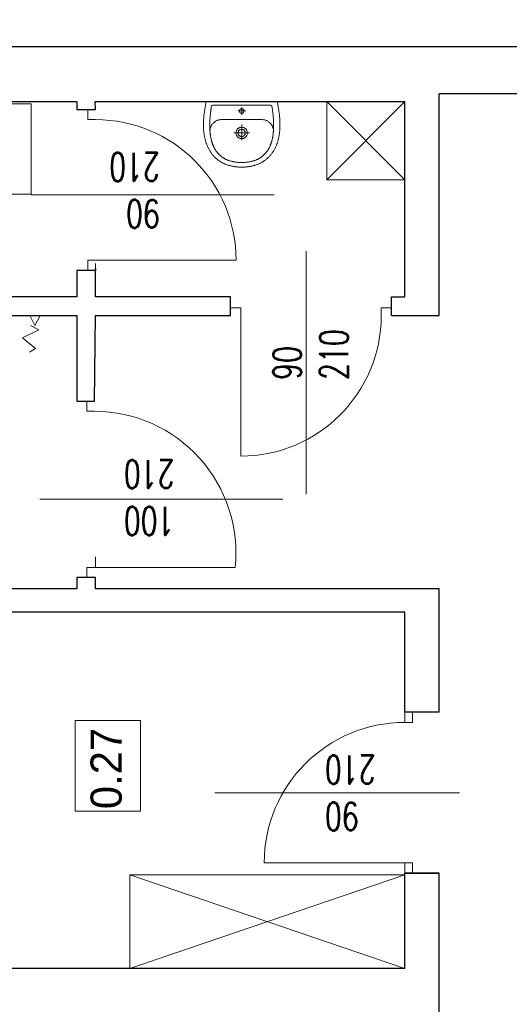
# Model space of a CAD drawing. Header units: millimetres. Extents: x -2948 to 78628, y 64669 to 215420.
# Tile 118 of 256: x 56417 to 56730, y 97276 to 97907. Entities that reach past the tile are written whole.
import ezdxf

# ---------------------------------------------------------------- set-up
doc = ezdxf.new("R2010")
doc.units = ezdxf.units.MM
for name, color, linetype, lineweight in [('meble', 3, 'Continuous', 5), ('meble inst', 240, 'Continuous', 5), ('NOWE SCIANY', 3, 'Continuous', 13), ('OPIS', 2, 'Continuous', 13), ('P_POMOC', 1, 'Continuous', 5), ('pomiwszczenia', 95, 'Continuous', 20), ('SCIANY', 7, 'Continuous', 30), ('WYMIAR', 5, 'Continuous', 13), ('WYPOSAZENIE_SANITARNE', 122, 'Continuous', 5), ('ŚCIANY', 7, 'Continuous', 30)]:
    doc.layers.add(name, color=color, linetype=linetype, lineweight=lineweight)
doc.styles.add('style2', font='romans.shx', dxfattribs={"width": 0.7})
doc.dimstyles.new('100', dxfattribs={"dimscale": 80, "dimtxt": 0.2, "dimasz": 0.2, "dimexe": 1.25, "dimexo": 0.625, "dimgap": 0.05, "dimtad": 1, "dimdec": 0, "dimdsep": 46, "dimlunit": 6, "dimtxsty": 'style2', "dimblk1": 'TICK', "dimblk2": 'TICK', "dimsah": 1, "dimcen": 0.2, "dimse1": 1, "dimse2": 1, "dimclrd": 256, "dimclrt": 2, "dimadec": 0, "dimazin": 0, "dimtfac": 1, "dimtdec": 0, "dimtix": 1, "dimtmove": 1, "dimatfit": 0, "dimldrblk": 'DOTSMALL', "dimfxl": 1, "dimtolj": 1, "dimtzin": 0, "dimarcsym": 0})

# ---------------------------------------------------------------- blocks, each defined once
blk = doc.blocks.new('A$C17BC5D8D')
at = {"layer": 'WYPOSAZENIE_SANITARNE'}
blk.add_line((3.81, -7.43), (3.81, -7.43), dxfattribs=at)
for points in [[(-2.19, 13.82), (-2.19, -8.88), (-2.19, -31.68), (-1.76, -31.78), (-1.34, -31.87), (-0.91, -31.96), (-0.47, -32.04), (-0.04, -32.12), (0.4, -32.2), (0.84, -32.27), (1.28, -32.35), (1.73, -32.42), (2.17, -32.48), (2.61, -32.55), (3.06, -32.61), (3.5, -32.67), (3.94, -32.73), (4.39, -32.79), (4.83, -32.85), (5.26, -32.91), (5.7, -32.97), (6.13, -33.02), (6.56, -33.08), (6.98, -33.13), (7.4, -33.17), (7.82, -33.21), (8.24, -33.25), (8.67, -33.28), (9.09, -33.31), (9.51, -33.34), (9.93, -33.37), (10.36, -33.39), (10.78, -33.4), (11.2, -33.42), (11.63, -33.43), (12.05, -33.44), (12.47, -33.44), (12.9, -33.44), (13.32, -33.43), (13.74, -33.43), (14.17, -33.41), (14.59, -33.4), (15.01, -33.38), (15.43, -33.35), (15.86, -33.32), (16.28, -33.29), (16.7, -33.25), (17.12, -33.21), (17.54, -33.16), (17.96, -33.11), (18.37, -33.05), (18.79, -32.99), (19.21, -32.92), (19.62, -32.85), (20.04, -32.77), (20.45, -32.69), (20.87, -32.61), (21.28, -32.51), (21.69, -32.42), (22.1, -32.31), (22.51, -32.21), (22.91, -32.09), (23.32, -31.97), (23.72, -31.85), (24.13, -31.72), (24.53, -31.58), (24.93, -31.44), (25.33, -31.29), (25.72, -31.14), (26.12, -30.98), (26.51, -30.81), (26.9, -30.64), (26.9, -30.64), (27.31, -30.45), (27.7, -30.26), (28.1, -30.06), (28.48, -29.85), (28.86, -29.64), (29.24, -29.42), (29.61, -29.19), (29.97, -28.95), (30.33, -28.71), (30.68, -28.47), (31.02, -28.21), (31.36, -27.95), (31.7, -27.68), (32.03, -27.41), (32.35, -27.13), (32.66, -26.84), (32.97, -26.55), (33.28, -26.24), (33.58, -25.94), (33.87, -25.62), (34.16, -25.3), (34.44, -24.97), (34.72, -24.63), (34.99, -24.29), (35.26, -23.93), (35.52, -23.58), (35.77, -23.21), (36.02, -22.84), (36.27, -22.46), (36.49, -22.1), (36.71, -21.74), (36.92, -21.37), (37.12, -21), (37.31, -20.62), (37.5, -20.23), (37.67, -19.84), (37.84, -19.45), (38, -19.05), (38.15, -18.65), (38.29, -18.25), (38.43, -17.84), (38.56, -17.43), (38.68, -17.01), (38.79, -16.59), (38.9, -16.17), (39, -15.75), (39.1, -15.33), (39.18, -14.9), (39.27, -14.48), (39.34, -14.05), (39.41, -13.62), (39.47, -13.19), (39.53, -12.76), (39.58, -12.33), (39.63, -11.9), (39.67, -11.47), (39.71, -11.05), (39.74, -10.62), (39.77, -10.19), (39.79, -9.77), (39.8, -9.35), (39.82, -8.93), (39.82, -8.93), (39.8, -8.51), (39.79, -8.08), (39.77, -7.66), (39.74, -7.23), (39.71, -6.81), (39.67, -6.38), (39.63, -5.95), (39.58, -5.52), (39.53, -5.09), (39.47, -4.66), (39.41, -4.23), (39.34, -3.8), (39.27, -3.38), (39.18, -2.95), (39.1, -2.52), (39, -2.1), (38.9, -1.68), (38.79, -1.26), (38.68, -0.84), (38.56, -0.43), (38.43, -0.01), (38.29, 0.39), (38.15, 0.8), (38, 1.2), (37.84, 1.6), (37.67, 1.99), (37.5, 2.38), (37.31, 2.77), (37.12, 3.14), (36.92, 3.52), (36.71, 3.89), (36.49, 4.25), (36.27, 4.61), (36.27, 4.61), (36.02, 4.99), (35.77, 5.36), (35.52, 5.72), (35.26, 6.08), (34.99, 6.43), (34.72, 6.78), (34.44, 7.11), (34.16, 7.44), (33.87, 7.77), (33.58, 8.08), (33.28, 8.39), (32.97, 8.69), (32.66, 8.99), (32.35, 9.28), (32.03, 9.56), (31.7, 9.83), (31.36, 10.1), (31.02, 10.36), (30.68, 10.61), (30.33, 10.86), (29.97, 11.1), (29.61, 11.34), (29.24, 11.56), (28.86, 11.78), (28.48, 12), (28.1, 12.2), (27.7, 12.4), (27.31, 12.6), (26.9, 12.78), (26.9, 12.78), (26.51, 12.96), (26.12, 13.12), (25.72, 13.28), (25.33, 13.44), (24.93, 13.59), (24.53, 13.73), (24.13, 13.86), (23.72, 14), (23.32, 14.12), (22.91, 14.24), (22.51, 14.35), (22.1, 14.46), (21.69, 14.56), (21.28, 14.66), (20.87, 14.75), (20.45, 14.84), (20.04, 14.92), (19.62, 15), (19.21, 15.07), (18.79, 15.14), (18.37, 15.2), (17.96, 15.25), (17.54, 15.31), (17.12, 15.35), (16.7, 15.4), (16.28, 15.43), (15.86, 15.47), (15.43, 15.5), (15.01, 15.52), (14.59, 15.54), (14.17, 15.56), (13.74, 15.57), (13.32, 15.58), (12.9, 15.59), (12.47, 15.59), (12.05, 15.58), (11.63, 15.58), (11.2, 15.57), (10.78, 15.55), (10.36, 15.53), (9.93, 15.51), (9.51, 15.49), (9.09, 15.46), (8.67, 15.43), (8.24, 15.4), (7.82, 15.36), (7.4, 15.32), (6.98, 15.27), (6.56, 15.23), (6.56, 15.23), (6.13, 15.17), (5.7, 15.11), (5.26, 15.06), (4.83, 15), (4.39, 14.94), (3.94, 14.88), (3.5, 14.82), (3.06, 14.76), (2.61, 14.69), (2.17, 14.63), (1.73, 14.56), (1.28, 14.49), (0.84, 14.42), (0.4, 14.34), (-0.04, 14.27), (-0.47, 14.18), (-0.91, 14.1), (-1.34, 14.01), (-1.76, 13.92)], [(36.8, -8.93), (36.8, -8.44), (36.78, -7.96), (36.76, -7.49), (36.73, -7.02), (36.7, -6.57), (36.66, -6.12), (36.61, -5.67), (36.56, -5.24), (36.5, -4.81), (36.44, -4.38), (36.37, -3.97), (36.29, -3.56), (36.21, -3.16), (36.12, -2.76), (36.02, -2.38), (35.92, -1.99), (35.81, -1.62), (35.7, -1.25), (35.59, -0.89), (35.46, -0.53), (35.33, -0.19), (35.2, 0.16), (35.06, 0.49), (34.92, 0.82), (34.77, 1.15), (34.61, 1.47), (34.45, 1.78), (34.29, 2.08), (34.12, 2.38), (33.95, 2.68), (33.77, 2.96), (33.58, 3.25), (33.4, 3.52), (33.2, 3.79), (33.01, 4.06), (32.8, 4.32), (32.6, 4.57), (32.39, 4.82), (32.17, 5.06), (31.95, 5.3), (31.73, 5.53), (31.5, 5.75), (31.27, 5.98), (31.04, 6.19), (30.8, 6.4), (30.56, 6.61), (30.31, 6.81), (30.06, 7), (29.81, 7.19), (29.55, 7.38), (29.29, 7.56), (29.02, 7.74), (28.76, 7.91), (28.49, 8.07), (28.21, 8.24), (27.93, 8.39), (27.65, 8.54), (27.37, 8.69), (27.09, 8.84), (26.8, 8.98), (26.5, 9.11), (26.21, 9.24), (25.91, 9.37), (25.61, 9.49), (25.31, 9.61), (25.01, 9.72), (24.7, 9.83), (24.39, 9.94), (24.08, 10.04), (23.76, 10.14), (23.45, 10.23), (23.13, 10.32), (22.81, 10.41), (22.48, 10.49), (22.16, 10.57), (21.83, 10.64), (21.5, 10.72), (21.17, 10.78), (20.84, 10.85), (20.51, 10.91), (20.18, 10.97), (19.84, 11.02), (19.5, 11.08), (19.16, 11.12), (18.82, 11.17), (18.48, 11.21), (18.14, 11.25), (17.8, 11.29), (17.45, 11.32), (17.11, 11.35), (16.76, 11.38), (16.41, 11.4), (16.06, 11.43), (15.72, 11.45), (15.37, 11.46), (15.02, 11.48), (14.67, 11.49), (14.32, 11.5), (13.97, 11.51), (13.61, 11.51), (13.26, 11.51), (12.91, 11.51), (12.56, 11.51), (12.21, 11.51), (11.86, 11.5), (11.5, 11.49), (11.15, 11.48), (10.8, 11.47), (10.45, 11.45), (10.1, 11.44), (9.75, 11.42), (9.4, 11.4), (9.05, 11.38), (8.7, 11.36), (8.36, 11.33), (8.01, 11.31), (7.66, 11.28), (7.32, 11.25), (6.97, 11.22), (6.63, 11.19), (6.29, 11.15), (5.95, 11.12), (5.61, 11.08), (5.27, 11.05), (4.93, 11.01), (4.6, 10.97), (4.26, 10.93), (3.93, 10.89), (3.6, 10.85), (3.27, 10.8), (2.94, 10.76), (2.61, 10.72), (2.29, 10.67), (1.97, 10.63), (1.65, 10.58), (1.33, 10.53), (1.33, 10.53), (0.77, 10.3), (0.38, 9.98), (0.13, 9.53), (0.01, 8.93), (-0.01, -8.93), (0.01, -26.78), (0.13, -27.38), (0.38, -27.83), (0.77, -28.16), (1.33, -28.39), (1.65, -28.43), (1.97, -28.48), (2.29, -28.52), (2.61, -28.57), (2.94, -28.61), (3.27, -28.66), (3.6, -28.7), (3.93, -28.74), (4.26, -28.78), (4.6, -28.82), (4.93, -28.86), (5.27, -28.9), (5.61, -28.93), (5.95, -28.97), (6.29, -29.01), (6.63, -29.04), (6.97, -29.07), (7.32, -29.1), (7.66, -29.13), (8.01, -29.16), (8.36, -29.18), (8.7, -29.21), (9.05, -29.23), (9.4, -29.25), (9.75, -29.27), (10.1, -29.29), (10.45, -29.31), (10.8, -29.32), (11.15, -29.33), (11.5, -29.34), (11.86, -29.35), (12.21, -29.36), (12.56, -29.36), (12.91, -29.37), (13.26, -29.37), (13.61, -29.36), (13.97, -29.36), (14.32, -29.35), (14.67, -29.34), (15.02, -29.33), (15.37, -29.32), (15.72, -29.3), (16.06, -29.28), (16.41, -29.26), (16.76, -29.23), (17.11, -29.2), (17.45, -29.17), (17.8, -29.14), (18.14, -29.1), (18.48, -29.07), (18.82, -29.02), (19.16, -28.98), (19.5, -28.93), (19.84, -28.88), (20.18, -28.82), (20.51, -28.76), (20.84, -28.7), (21.17, -28.64), (21.5, -28.57), (21.83, -28.5), (22.16, -28.42), (22.48, -28.34), (22.81, -28.26), (23.13, -28.17), (23.45, -28.08), (23.76, -27.99), (24.08, -27.89), (24.39, -27.79), (24.7, -27.68), (25.01, -27.57), (25.31, -27.46), (25.61, -27.34), (25.91, -27.22), (26.21, -27.09), (26.5, -26.96), (26.8, -26.83), (27.09, -26.69), (27.37, -26.55), (27.65, -26.4), (27.93, -26.25), (28.21, -26.09), (28.49, -25.93), (28.76, -25.76), (29.02, -25.59), (29.29, -25.41), (29.55, -25.23), (29.81, -25.05), (30.06, -24.86), (30.31, -24.66), (30.56, -24.46), (30.8, -24.26), (31.04, -24.04), (31.27, -23.83), (31.5, -23.61), (31.73, -23.38), (31.95, -23.15), (32.17, -22.91), (32.39, -22.67), (32.6, -22.42), (32.8, -22.17), (33.01, -21.91), (33.2, -21.64), (33.4, -21.37), (33.58, -21.1), (33.77, -20.82), (33.95, -20.53), (34.12, -20.24), (34.29, -19.94), (34.45, -19.63), (34.61, -19.32), (34.77, -19), (34.92, -18.68), (35.06, -18.35), (35.2, -18.01), (35.33, -17.67), (35.46, -17.32), (35.59, -16.96), (35.7, -16.6), (35.81, -16.23), (35.92, -15.86), (36.02, -15.48), (36.12, -15.09), (36.21, -14.69), (36.29, -14.29), (36.37, -13.88), (36.44, -13.47), (36.5, -13.05), (36.56, -12.62), (36.61, -12.18), (36.66, -11.74), (36.7, -11.29), (36.73, -10.83), (36.76, -10.36), (36.78, -9.89), (36.8, -9.41), (36.8, -8.93)], [(17.86, -5.33), (18.22, -5.34), (18.57, -5.38), (18.89, -5.45), (19.19, -5.54), (19.47, -5.65), (19.74, -5.79), (19.99, -5.94), (20.21, -6.11), (20.42, -6.3), (20.61, -6.5), (20.78, -6.72), (20.93, -6.95), (21.06, -7.19), (21.18, -7.44), (21.27, -7.7), (21.35, -7.97), (21.41, -8.24), (21.44, -8.51), (21.46, -8.79), (21.46, -9.07), (21.44, -9.34), (21.41, -9.62), (21.35, -9.89), (21.27, -10.15), (21.18, -10.41), (21.06, -10.66), (20.93, -10.9), (20.78, -11.13), (20.61, -11.35), (20.42, -11.55), (20.21, -11.74), (19.98, -11.91), (19.74, -12.07), (19.47, -12.2), (19.19, -12.31), (18.89, -12.41), (18.56, -12.47), (18.22, -12.51), (17.86, -12.53), (17.5, -12.51), (17.16, -12.47), (16.84, -12.41), (16.54, -12.31), (16.25, -12.2), (15.99, -12.07), (15.74, -11.91), (15.52, -11.74), (15.31, -11.55), (15.12, -11.35), (14.95, -11.13), (14.8, -10.9), (14.66, -10.66), (14.55, -10.41), (14.46, -10.15), (14.38, -9.88), (14.32, -9.61), (14.28, -9.34), (14.27, -9.06), (14.27, -8.79), (14.28, -8.51), (14.32, -8.24), (14.38, -7.97), (14.46, -7.7), (14.55, -7.44), (14.66, -7.19), (14.8, -6.95), (14.95, -6.72), (15.12, -6.5), (15.31, -6.3), (15.52, -6.11), (15.74, -5.94), (15.99, -5.79), (16.25, -5.65), (16.54, -5.54), (16.84, -5.45), (17.16, -5.38), (17.5, -5.34), (17.86, -5.33)], [(3.81, -7.43), (3.79, -7.43), (3.77, -7.43), (3.75, -7.43), (3.73, -7.43), (3.71, -7.43), (3.69, -7.43), (3.67, -7.43), (3.64, -7.44), (3.62, -7.44), (3.6, -7.44), (3.58, -7.44), (3.56, -7.45), (3.54, -7.45), (3.52, -7.46), (3.5, -7.46), (3.48, -7.46), (3.46, -7.47), (3.44, -7.47), (3.42, -7.48), (3.39, -7.49), (3.37, -7.49), (3.35, -7.5), (3.33, -7.5), (3.31, -7.51), (3.29, -7.52), (3.27, -7.53), (3.25, -7.53), (3.23, -7.54), (3.22, -7.55), (3.2, -7.56), (3.18, -7.57), (3.16, -7.58), (3.14, -7.59), (3.12, -7.6), (3.1, -7.61), (3.08, -7.62), (3.06, -7.63), (3.05, -7.64), (3.03, -7.65), (3.01, -7.66), (2.99, -7.67), (2.97, -7.68), (2.96, -7.69), (2.94, -7.71), (2.92, -7.72), (2.9, -7.73), (2.89, -7.75), (2.87, -7.76), (2.85, -7.77), (2.84, -7.79), (2.82, -7.8), (2.81, -7.81), (2.79, -7.83), (2.78, -7.84), (2.76, -7.86), (2.75, -7.87), (2.73, -7.89), (2.72, -7.9), (2.7, -7.92), (2.69, -7.93), (2.67, -7.95), (2.66, -7.97), (2.65, -7.98), (2.63, -8), (2.62, -8.02), (2.61, -8.03), (2.59, -8.05), (2.58, -8.07), (2.57, -8.08), (2.56, -8.1), (2.55, -8.12), (2.54, -8.14), (2.52, -8.16), (2.51, -8.17), (2.5, -8.19), (2.49, -8.21), (2.48, -8.23), (2.47, -8.25), (2.46, -8.27), (2.45, -8.29), (2.45, -8.31), (2.44, -8.33), (2.43, -8.35), (2.42, -8.37), (2.41, -8.39), (2.41, -8.41), (2.4, -8.43), (2.39, -8.45), (2.38, -8.47), (2.38, -8.49), (2.37, -8.51), (2.37, -8.53), (2.36, -8.55), (2.36, -8.57), (2.35, -8.59), (2.35, -8.61), (2.34, -8.63), (2.34, -8.65), (2.33, -8.67), (2.33, -8.69), (2.33, -8.71), (2.32, -8.73), (2.32, -8.76), (2.32, -8.78), (2.32, -8.8), (2.32, -8.82), (2.31, -8.84), (2.31, -8.86), (2.31, -8.88), (2.31, -8.9), (2.31, -8.92), (2.31, -8.95), (2.31, -8.97), (2.31, -8.99), (2.31, -9.01), (2.32, -9.03), (2.32, -9.05), (2.32, -9.07), (2.32, -9.09), (2.32, -9.12), (2.33, -9.14), (2.33, -9.16), (2.33, -9.18), (2.34, -9.2), (2.34, -9.22), (2.35, -9.24), (2.35, -9.26), (2.35, -9.28), (2.36, -9.3), (2.37, -9.32), (2.37, -9.34), (2.38, -9.36), (2.38, -9.38), (2.39, -9.4), (2.4, -9.42), (2.4, -9.44), (2.41, -9.46), (2.42, -9.48), (2.43, -9.5), (2.44, -9.52), (2.44, -9.54), (2.45, -9.56), (2.46, -9.58), (2.47, -9.6), (2.48, -9.62), (2.49, -9.64), (2.5, -9.66), (2.51, -9.67), (2.52, -9.69), (2.53, -9.71), (2.54, -9.73), (2.56, -9.75), (2.57, -9.77), (2.58, -9.78), (2.59, -9.8), (2.6, -9.82), (2.62, -9.83), (2.63, -9.85), (2.64, -9.87), (2.66, -9.88), (2.67, -9.9), (2.68, -9.92), (2.7, -9.93), (2.71, -9.95), (2.73, -9.96), (2.74, -9.98), (2.76, -9.99), (2.77, -10.01), (2.79, -10.02), (2.8, -10.04), (2.82, -10.05), (2.84, -10.07), (2.85, -10.08), (2.87, -10.09), (2.88, -10.11), (2.9, -10.12), (2.92, -10.13), (2.94, -10.14), (2.95, -10.16), (2.97, -10.17), (2.99, -10.18), (3.01, -10.19), (3.02, -10.2), (3.04, -10.21), (3.06, -10.22), (3.08, -10.24), (3.1, -10.25), (3.12, -10.26), (3.13, -10.27), (3.15, -10.27), (3.17, -10.28), (3.19, -10.29), (3.21, -10.3), (3.23, -10.31), (3.25, -10.32), (3.27, -10.33), (3.29, -10.33), (3.31, -10.34), (3.33, -10.35), (3.35, -10.35), (3.37, -10.36), (3.39, -10.37), (3.41, -10.37), (3.43, -10.38), (3.45, -10.38), (3.47, -10.39), (3.49, -10.39), (3.51, -10.4), (3.54, -10.4), (3.56, -10.4), (3.58, -10.41), (3.6, -10.41), (3.62, -10.41), (3.64, -10.42), (3.66, -10.42), (3.68, -10.42), (3.7, -10.42), (3.73, -10.42), (3.75, -10.43), (3.77, -10.43), (3.79, -10.43), (3.81, -10.43), (3.83, -10.43), (3.85, -10.43), (3.87, -10.43), (3.9, -10.42), (3.92, -10.42), (3.94, -10.42), (3.96, -10.42), (3.98, -10.42), (4, -10.41), (4.02, -10.41), (4.04, -10.41), (4.06, -10.41), (4.08, -10.4), (4.11, -10.4), (4.13, -10.39), (4.15, -10.39), (4.17, -10.38), (4.19, -10.38), (4.21, -10.37), (4.23, -10.37), (4.25, -10.36), (4.27, -10.36), (4.29, -10.35), (4.31, -10.34), (4.33, -10.33), (4.35, -10.33), (4.37, -10.32), (4.39, -10.31), (4.41, -10.3), (4.43, -10.29), (4.45, -10.29), (4.47, -10.28), (4.49, -10.27), (4.5, -10.26), (4.52, -10.25), (4.54, -10.24), (4.56, -10.23), (4.58, -10.22), (4.6, -10.2), (4.61, -10.19), (4.63, -10.18), (4.65, -10.17), (4.67, -10.16), (4.69, -10.15), (4.7, -10.13), (4.72, -10.12), (4.74, -10.11), (4.75, -10.09), (4.77, -10.08), (4.79, -10.07), (4.8, -10.05), (4.82, -10.04), (4.83, -10.03), (4.85, -10.01), (4.86, -10), (4.88, -9.98), (4.89, -9.97), (4.91, -9.95), (4.92, -9.93), (4.94, -9.92), (4.95, -9.9), (4.96, -9.89), (4.98, -9.87), (4.99, -9.85), (5, -9.84), (5.02, -9.82), (5.03, -9.8), (5.04, -9.79), (5.05, -9.77), (5.07, -9.75), (5.08, -9.73), (5.09, -9.71), (5.1, -9.7), (5.11, -9.68), (5.12, -9.66), (5.13, -9.64), (5.14, -9.62), (5.15, -9.6), (5.16, -9.58), (5.17, -9.57), (5.18, -9.55), (5.19, -9.53), (5.2, -9.51), (5.2, -9.49), (5.21, -9.47), (5.22, -9.45), (5.23, -9.43), (5.23, -9.41), (5.24, -9.39), (5.25, -9.37), (5.25, -9.35), (5.26, -9.33), (5.26, -9.31), (5.27, -9.29), (5.27, -9.27), (5.28, -9.24), (5.28, -9.22), (5.29, -9.2), (5.29, -9.18), (5.29, -9.16), (5.3, -9.14), (5.3, -9.12), (5.3, -9.1), (5.3, -9.08), (5.31, -9.06), (5.31, -9.03), (5.31, -9.01), (5.31, -8.99), (5.31, -8.97), (5.31, -8.95), (5.31, -8.93), (5.31, -8.91), (5.31, -8.89), (5.31, -8.86), (5.31, -8.84), (5.31, -8.82), (5.31, -8.8), (5.31, -8.78), (5.3, -8.76), (5.3, -8.74), (5.3, -8.72), (5.29, -8.7), (5.29, -8.67), (5.29, -8.65), (5.28, -8.63), (5.28, -8.61), (5.27, -8.59), (5.27, -8.57), (5.26, -8.55), (5.26, -8.53), (5.25, -8.51), (5.25, -8.49), (5.24, -8.47), (5.23, -8.45), (5.23, -8.43), (5.22, -8.41), (5.21, -8.39), (5.2, -8.37), (5.2, -8.35), (5.19, -8.33), (5.18, -8.31), (5.17, -8.29), (5.16, -8.27), (5.15, -8.25), (5.14, -8.23), (5.13, -8.22), (5.12, -8.2), (5.11, -8.18), (5.1, -8.16), (5.09, -8.14), (5.08, -8.12), (5.07, -8.11), (5.06, -8.09), (5.04, -8.07), (5.03, -8.05), (5.02, -8.04), (5.01, -8.02), (4.99, -8), (4.98, -7.99), (4.97, -7.97), (4.95, -7.95), (4.94, -7.94), (4.93, -7.92), (4.91, -7.91), (4.9, -7.89), (4.88, -7.87), (4.87, -7.86), (4.85, -7.84), (4.84, -7.83), (4.82, -7.82), (4.8, -7.8), (4.79, -7.79), (4.77, -7.77), (4.76, -7.76), (4.74, -7.75), (4.72, -7.73), (4.71, -7.72), (4.69, -7.71), (4.67, -7.7), (4.65, -7.68), (4.64, -7.67), (4.62, -7.66), (4.6, -7.65), (4.58, -7.64), (4.56, -7.63), (4.55, -7.62), (4.53, -7.61), (4.51, -7.6), (4.49, -7.59), (4.47, -7.58), (4.45, -7.57), (4.43, -7.56), (4.41, -7.55), (4.39, -7.54), (4.37, -7.54), (4.35, -7.53), (4.33, -7.52), (4.31, -7.51), (4.29, -7.51), (4.27, -7.5), (4.25, -7.49), (4.23, -7.49), (4.21, -7.48), (4.19, -7.48), (4.17, -7.47), (4.15, -7.47), (4.13, -7.46), (4.11, -7.46), (4.09, -7.45), (4.07, -7.45), (4.05, -7.44), (4.03, -7.44), (4, -7.44), (3.98, -7.44), (3.96, -7.43), (3.94, -7.43), (3.92, -7.43), (3.9, -7.43), (3.88, -7.43), (3.86, -7.43), (3.84, -7.43), (3.81, -7.43)], [(17.86, -6.63), (18.23, -6.65), (18.57, -6.72), (18.87, -6.82), (19.14, -6.97), (19.38, -7.14), (19.59, -7.35), (19.77, -7.57), (19.91, -7.82), (20.02, -8.08), (20.1, -8.36), (20.15, -8.64), (20.16, -8.93), (20.15, -9.21), (20.1, -9.5), (20.02, -9.77), (19.91, -10.03), (19.76, -10.28), (19.59, -10.51), (19.38, -10.71), (19.14, -10.89), (18.87, -11.03), (18.57, -11.14), (18.23, -11.2), (17.86, -11.23), (17.5, -11.2), (17.16, -11.14), (16.86, -11.03), (16.59, -10.89), (16.35, -10.71), (16.14, -10.51), (15.96, -10.28), (15.82, -10.03), (15.71, -9.77), (15.63, -9.5), (15.58, -9.21), (15.56, -8.93), (15.58, -8.64), (15.63, -8.36), (15.71, -8.08), (15.82, -7.82), (15.96, -7.57), (16.14, -7.35), (16.35, -7.14), (16.59, -6.97), (16.86, -6.82), (17.16, -6.72), (17.5, -6.65), (17.86, -6.63)]]:
    blk.add_lwpolyline(points, close=True, dxfattribs=at)
for points in [[(16.87, 11.37), (16.57, 11.39), (16.26, 11.39), (15.94, 11.38), (15.62, 11.34), (15.28, 11.28), (14.95, 11.2), (14.61, 11.1), (14.27, 10.99), (13.93, 10.85), (13.6, 10.7), (13.26, 10.52), (12.93, 10.33), (12.61, 10.12), (12.29, 9.89), (11.98, 9.65), (11.68, 9.38), (11.4, 9.1), (11.12, 8.81), (10.86, 8.49), (10.62, 8.16), (10.39, 7.81), (10.18, 7.45), (9.99, 7.07), (9.82, 6.67), (9.67, 6.26), (9.54, 5.83), (9.45, 5.39), (9.37, 4.93), (9.33, 4.46), (9.31, 3.97)], [(9.31, 3.97), (9.31, -8.93), (9.31, -21.83)], [(17.89, -3.84), (17.89, -14.02)], [(6.34, -8.93), (1.5, -8.93)], [(3.81, -11.36), (3.81, -6.49)], [(22.54, -8.93), (12.53, -8.93)], [(9.31, -21.83), (9.33, -22.31), (9.37, -22.78), (9.45, -23.24), (9.54, -23.68), (9.67, -24.11), (9.82, -24.52), (9.99, -24.92), (10.18, -25.3), (10.39, -25.66), (10.62, -26.01), (10.86, -26.34), (11.12, -26.66), (11.4, -26.96), (11.68, -27.24), (11.98, -27.5), (12.29, -27.75), (12.61, -27.97), (12.93, -28.18), (13.26, -28.38), (13.6, -28.55), (13.93, -28.7), (14.27, -28.84), (14.61, -28.96), (14.95, -29.05), (15.28, -29.13), (15.62, -29.19), (15.94, -29.23), (16.26, -29.25), (16.57, -29.24), (16.87, -29.22)]]:
    blk.add_lwpolyline(points, dxfattribs=at)
blk = doc.blocks.new('TICK')
at = {"color": 5}
for p, q in [((0, -0.75), (0, 0.75)), ((-1, 0), (1, 0))]:
    blk.add_line(p, q, dxfattribs=at)
at = {"const_width": 0.1}
blk.add_lwpolyline([(-0.354, -0.354), (0.354, 0.354)], dxfattribs=at)
blk = doc.blocks.new('*D1274')
at = {"layer": 'Defpoints', "color": 0, "ltscale": 2, "transparency": 16777216}
for p in [(56453.33, 98109.1), (56143.33, 97911.31), (56453.33, 97854.17)]:
    blk.add_point(p, dxfattribs=at)
at = {"layer": 'WYMIAR', "lineweight": -2, "ltscale": 2, "transparency": 16777216}
blk.add_line((56159.33, 98109.1), (56437.33, 98109.1), dxfattribs=at)
at = {"layer": 'WYMIAR', "lineweight": -2, "ltscale": 2, "transparency": 16777216, "xscale": 16, "yscale": 16, "zscale": 16, "rotation": 180}
blk.add_blockref('TICK', (56143.33, 98109.1), dxfattribs=at)
at = {"layer": 'WYMIAR', "lineweight": -2, "ltscale": 2, "transparency": 16777216, "xscale": 16, "yscale": 16, "zscale": 16}
blk.add_blockref('TICK', (56453.33, 98109.1), dxfattribs=at)
at = {"layer": 'WYMIAR', "color": 2, "ltscale": 2, "transparency": 16777216, "insert": (56298.33, 98097.1), "char_height": 16, "attachment_point": 5, "rotation": 180, "style": 'style2'}
blk.add_mtext('\\A1;310', dxfattribs=at)
blk = doc.blocks.new('_DotSmall')
at = {"layer": 'OPIS', "color": 0, "const_width": 0.5}
blk.add_lwpolyline([(-0.0625, 0, 1), (0.0625, 0, 1)], format="xyb", close=True, dxfattribs=at)
blk = doc.blocks.new('*D1378')
at = {"layer": 'Defpoints', "color": 0, "ltscale": 2, "transparency": 16777216}
for p in [(56465.33, 98109.1), (56453.33, 97854.17), (56465.33, 97854.17)]:
    blk.add_point(p, dxfattribs=at)
at = {"layer": 'WYMIAR', "lineweight": -2, "ltscale": 2, "transparency": 16777216}
for p, q in [((56437.33, 98109.1), (56421.33, 98109.1)), ((56453.33, 98109.1), (56465.33, 98109.1)), ((56481.33, 98109.1), (56497.33, 98109.1))]:
    blk.add_line(p, q, dxfattribs=at)
at = {"layer": 'WYMIAR', "lineweight": -2, "ltscale": 2, "transparency": 16777216, "xscale": 16, "yscale": 16, "zscale": 16}
blk.add_blockref('TICK', (56453.33, 98109.1), dxfattribs=at)
at = {"layer": 'WYMIAR', "lineweight": -2, "ltscale": 2, "transparency": 16777216, "xscale": 16, "yscale": 16, "zscale": 16, "rotation": 180}
blk.add_blockref('TICK', (56465.33, 98109.1), dxfattribs=at)
at = {"layer": 'WYMIAR', "color": 2, "ltscale": 2, "transparency": 16777216, "insert": (56459.33, 98097.1), "char_height": 16, "attachment_point": 5, "rotation": 180, "style": 'style2'}
blk.add_mtext('\\A1;12', dxfattribs=at)
blk = doc.blocks.new('*D1379')
at = {"layer": 'Defpoints', "color": 0, "ltscale": 2, "transparency": 16777216}
for p in [(56465.18, 98109.1), (56465.18, 97854.17), (56663.33, 97854.17)]:
    blk.add_point(p, dxfattribs=at)
at = {"layer": 'WYMIAR', "lineweight": -2, "ltscale": 2, "transparency": 16777216}
blk.add_line((56647.33, 98109.1), (56481.18, 98109.1), dxfattribs=at)
at = {"layer": 'WYMIAR', "lineweight": -2, "ltscale": 2, "transparency": 16777216, "xscale": 16, "yscale": 16, "zscale": 16, "rotation": 180}
blk.add_blockref('TICK', (56465.18, 98109.1), dxfattribs=at)
at = {"layer": 'WYMIAR', "lineweight": -2, "ltscale": 2, "transparency": 16777216, "xscale": 16, "yscale": 16, "zscale": 16}
blk.add_blockref('TICK', (56663.33, 98109.1), dxfattribs=at)
at = {"layer": 'WYMIAR', "color": 2, "ltscale": 2, "transparency": 16777216, "insert": (56564.26, 98097.1), "char_height": 16, "attachment_point": 5, "rotation": 180, "style": 'style2'}
blk.add_mtext('\\A1;198', dxfattribs=at)

msp = doc.modelspace()

# ---------------------------------------------------------------- linework, layer by layer
at = {"layer": 'meble'}
msp.add_line((56487.28, 97359.17), (56663.33, 97299.17), dxfattribs=at)
msp.add_lwpolyline([(56663.33, 97359.17), (56487.28, 97299.17)], dxfattribs=at)
msp.add_lwpolyline([(56663.33, 97359.17), (56487.28, 97359.17), (56487.28, 97299.17), (56663.33, 97299.17)], close=True, dxfattribs=at)
at = {"layer": 'meble inst', "lineweight": 5, "ltscale": 0.02}
for p, q in [((56423.18, 97717.17), (56426.41, 97710.82)), ((56426.41, 97710.82), (56429.82, 97717.17)), ((56423.7, 97710.82), (56429.07, 97707.94)), ((56429.07, 97707.94), (56418.65, 97702.85)), ((56418.65, 97702.85), (56427, 97696)), ((56427, 97696), (56423.11, 97693.66))]:
    msp.add_line(p, q, dxfattribs=at)
at = {"layer": 'NOWE SCIANY'}
for p, q in [((56460.31, 97849.12), (56460.31, 97842.62)), ((56465.31, 97842.62), (56460.31, 97842.62)), ((56579.78, 97794.57), (56424.19, 97794.57)), ((56600.22, 97602.73), (56600.22, 97758.31)), ((56465.31, 97752.62), (56460.31, 97752.62)), ((56460.31, 97752.62), (56460.31, 97746.12)), ((56465.31, 97750.62), (56465.31, 97744.12)), ((56558.27, 97722.19), (56551.77, 97722.19)), ((56558.27, 97717.19), (56558.27, 97722.19)), ((56648.27, 97717.19), (56648.27, 97722.19)), ((56654.77, 97722.19), (56648.27, 97722.19)), ((56459.75, 97655.93), (56459.75, 97662.43)), ((56464.75, 97655.93), (56459.75, 97655.93)), ((56585.33, 97599.55), (56429.75, 97599.55)), ((56465.31, 97562.7), (56465.31, 97556.2)), ((56464.75, 97555.93), (56459.75, 97555.93)), ((56459.75, 97549.43), (56459.75, 97555.93)), ((56663.33, 97463.17), (56663.33, 97456.67)), ((56668.33, 97456.67), (56668.33, 97463.17)), ((56663.33, 97456.67), (56668.33, 97456.67)), ((56541.77, 97411.67), (56698.33, 97411.67)), ((56663.33, 97366.67), (56668.33, 97366.67)), ((56663.33, 97366.67), (56663.33, 97360.17)), ((56668.33, 97360.17), (56668.33, 97366.67))]:
    msp.add_line(p, q, dxfattribs=at)
at = {"layer": 'NOWE SCIANY', "ltscale": 2}
for p, q in [((56465.31, 97752.62), (56555.31, 97752.62)), ((56441.33, 97729.17), (56453.33, 97729.17)), ((56441.33, 97717.17), (56441.33, 97717.17)), ((56558.27, 97717.19), (56558.27, 97627.19)), ((56464.75, 97555.93), (56554.75, 97555.93)), ((56663.33, 97366.67), (56573.33, 97366.67))]:
    msp.add_line(p, q, dxfattribs=at)
at = {"layer": 'NOWE SCIANY'}
for points in [[(56460.31, 97849.12), (56465.31, 97849.12), (56453.33, 97849.12)], [(56460.31, 97746.12), (56465.31, 97746.12), (56453.33, 97746.12)], [(56551.77, 97722.19), (56551.77, 97717.19), (56551.77, 97729.17)], [(56654.77, 97722.19), (56654.77, 97717.19), (56654.77, 97729.17)], [(56464.75, 97662.43), (56453.33, 97662.43)], [(56465.33, 97549.43), (56453.33, 97549.43)], [(56663.33, 97463.17), (56685.33, 97463.17)], [(56663.33, 97360.17), (56685.33, 97360.17)]]:
    msp.add_lwpolyline(points, dxfattribs=at)
at = {"layer": 'NOWE SCIANY', "lineweight": 5}
msp.add_lwpolyline([(56663.33, 97542.17), (56663.33, 97542.17)], dxfattribs=at)
at = {"layer": 'NOWE SCIANY', "ltscale": 2}
for centre, radius, start, end in [((56465.31, 97752.62), 90, 0, 90), ((56558.27, 97717.19), 90, 270, 0), ((56464.42, 97565.13), 90.8, 354.18279, 89.79163), ((56663.33, 97366.67), 90, 90, 180)]:
    msp.add_arc(centre, radius, start, end, dxfattribs=at)
at = {"layer": 'P_POMOC', "ltscale": 2}
msp.add_lwpolyline([(56613.33, 97854.17), (56663.33, 97854.17), (56663.33, 97804.17), (56613.33, 97804.17), (56613.33, 97854.17), (56663.33, 97804.17), (56613.33, 97804.17), (56663.33, 97854.17)], dxfattribs=at)
at = {"layer": 'pomiwszczenia'}
for points in [[(56382.51, 97794.84), (56382.51, 97852.73), (56424.19, 97852.73), (56424.19, 97794.84)], [(56452.38, 97399.92), (56452.38, 97457.81), (56494.06, 97457.81), (56494.06, 97399.92)]]:
    msp.add_lwpolyline(points, close=True, dxfattribs=at)
at = {"layer": 'SCIANY', "ltscale": 2}
msp.add_line((56453.33, 97542.17), (56143.33, 97542.17), dxfattribs=at)
for points in [[(56453.33, 97849.12), (56465.31, 97849.12), (56465.18, 97854.17)], [(56453.33, 97854.17), (56453.33, 97849.12)], [(56453.33, 97662.43), (56464.75, 97662.43), (56465.33, 97717.17), (56551.77, 97717.19), (56551.77, 97729.17), (56465.33, 97729.17), (56465.31, 97747.37), (56465.31, 97746.12), (56453.33, 97746.12), (56453.33, 97729.17), (56257.83, 97729.17), (56257.83, 97756.74), (56245.83, 97756.74), (56245.83, 97729.17), (56143.33, 97729.17), (56143.33, 97717.17), (56453.33, 97717.17), (56453.33, 97662.43)], [(56654.77, 97717.19), (56654.77, 97729.17), (56663.33, 97729.17)], [(56654.77, 97717.19), (56685.33, 97717.19)], [(56465.33, 97542.17), (56465.33, 97549.43), (56453.33, 97549.43), (56453.33, 97542.17)], [(56663.33, 97360.17), (56685.33, 97360.17)]]:
    msp.add_lwpolyline(points, dxfattribs=at)
at = {"layer": 'ŚCIANY', "ltscale": 2}
for p, q in [((56738.33, 97889.17), (56404.83, 97889.17)), ((56404.83, 97854.17), (56453.33, 97854.17)), ((56465.18, 97854.17), (56663.33, 97854.17)), ((56663.33, 97729.17), (56663.33, 97854.17)), ((56685.33, 97717.19), (56685.33, 97859.17)), ((56738.33, 97859.17), (56685.33, 97859.17)), ((56738.33, 97859.17), (56685.33, 97859.17)), ((56685.33, 97542.17), (56465.33, 97542.17)), ((56685.33, 97463.17), (56685.33, 97542.17)), ((56685.33, 97463.17), (56685.33, 97542.17)), ((56531.33, 97527.17), (56143.33, 97527.17)), ((56441.33, 97527.17), (56427.33, 97527.17)), ((56663.33, 97527.17), (56531.33, 97527.17)), ((56663.33, 97463.17), (56663.33, 97527.17)), ((56663.33, 97463.17), (56663.33, 97527.17)), ((56685.33, 97463.17), (56663.33, 97463.17)), ((56663.33, 97299.17), (56663.33, 97360.17)), ((56685.33, 97360.17), (56663.33, 97360.17)), ((56685.33, 97112.03), (56685.33, 97360.17)), ((56685.33, 97279.17), (56685.33, 97339.17)), ((56663.33, 97299.17), (56143.33, 97299.17))]:
    msp.add_line(p, q, dxfattribs=at)

# ---------------------------------------------------------------- block references
at = {"layer": 'WYPOSAZENIE_SANITARNE', "rotation": 270}
msp.add_blockref('A$C17BC5D8D', (56567.85, 97851.98), dxfattribs=at)

# ---------------------------------------------------------------- texts
at = {"layer": 'NOWE SCIANY', "linetype": 'Continuous', "ltscale": 0.2, "char_height": 18, "width": 280.1371, "style": 'style2'}
for s, insert, attachment_point, rotation in [('90\\P210', (56506.49, 97773.33), 1, 179.99152), ('90\\P210', (56578.98, 97676.01), 1, 89.99152), ('100\\P210', (56515.86, 97576.64), 1, 179.99152), ('90\\P210', (56612.23, 97387.38), 3, 180.00848)]:
    msp.add_mtext(s, dxfattribs=dict(at, insert=insert, attachment_point=attachment_point, rotation=rotation))
at = {"layer": 'pomiwszczenia', "insert": (56472.27, 97427.15), "char_height": 20, "attachment_point": 5, "rotation": 90}
msp.add_mtext_dynamic_manual_height_columns('0.27', width=30.5458, gutter_width=4.5, heights=[0], dxfattribs=at)

# ---------------------------------------------------------------- dimensions: what is measured, and where the dimension line sits
at = {"layer": 'WYMIAR', "ltscale": 2}
for base, p1, p2, picture, middle in [((56453.33, 98109.1), (56143.33, 97911.31), (56453.33, 97854.17), '*D1274', (56298.33, 98097.1)), ((56465.33, 98109.1), (56453.33, 97854.17), (56465.33, 97854.17), '*D1378', (56459.33, 98097.1)), ((56465.18, 98109.1), (56663.33, 97854.17), (56465.18, 97854.17), '*D1379', (56564.26, 98097.1))]:
    dim = msp.add_linear_dim(base=base, p1=p1, p2=p2, angle=180, dimstyle='100', dxfattribs=at)
    dim.commit()
    dim.dimension.update_dxf_attribs({"geometry": picture, "text_midpoint": middle})

doc.saveas('drawing.dxf')
